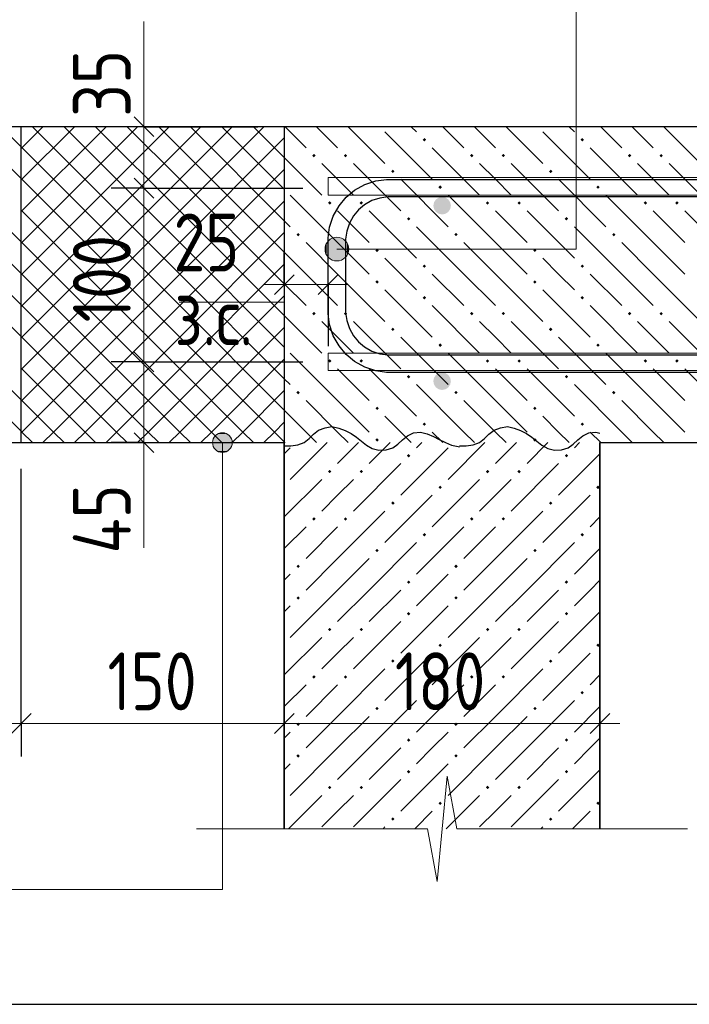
# Model space of a CAD drawing. Header units: millimetres. Extents: x 0 to 34506, y 0 to 42000.
# Tile 14 of 17: x 20641 to 23187, y 25647 to 29387. Entities that reach past the tile are written whole.
import ezdxf

# ---------------------------------------------------------------- set-up
doc = ezdxf.new("R2010")
doc.units = ezdxf.units.MM
for name, color, linetype, lineweight in [('Standard', 7, 'Continuous', 25), ('ЖБ Перекрытие верхний уровень', 7, 'Continuous', 35), ('ЖБ Стена верхний уровень', 7, 'Continuous', 35), ('Позиционная метка линия выноска', 7, 'Continuous', 13), ('Примечания', 7, 'Continuous', 25), ('Размерная выноска', 7, 'Continuous', 13), ('Стилевая поверхн.', 7, 'Continuous', 13)]:
    doc.layers.add(name, color=color, linetype=linetype, lineweight=lineweight)
doc.layers.add('Обрамление П-обр. равн.', color=7, linetype='Continuous', lineweight=25, true_color=0x5f1e0f)
doc.layers.add('Фоновоя арматура Х1', color=7, linetype='Continuous', lineweight=18, true_color=0x656565)
doc.styles.add('GOST 2.304-81', font='txt')

msp = doc.modelspace()

# ---------------------------------------------------------------- hatches: boundary and pattern name
at = {"layer": 'ЖБ Перекрытие верхний уровень', "linetype": 'Continuous', "lineweight": 18, "transparency": 33554687}
for points in [[(22173.3, 28930.9), (22179.8, 28937.4), (22186.3, 28930.9), (22179.8, 28924.4)], [(22773.3, 28930.9), (22779.8, 28937.4), (22786.3, 28930.9), (22779.8, 28924.4)], [(21753.3, 28870.9), (21759.8, 28877.4), (21766.3, 28870.9), (21759.8, 28864.4)], [(21873.3, 28870.9), (21879.8, 28877.4), (21886.3, 28870.9), (21879.8, 28864.4)], [(22353.3, 28870.9), (22359.8, 28877.4), (22366.3, 28870.9), (22359.8, 28864.4)], [(22473.3, 28870.9), (22479.8, 28877.4), (22486.3, 28870.9), (22479.8, 28864.4)], [(22953.3, 28870.9), (22959.8, 28877.4), (22966.3, 28870.9), (22959.8, 28864.4)], [(23073.3, 28870.9), (23079.8, 28877.4), (23086.3, 28870.9), (23079.8, 28864.4)], [(22053.3, 28810.9), (22059.8, 28817.4), (22066.3, 28810.9), (22059.8, 28804.4)], [(22653.3, 28810.9), (22659.8, 28817.4), (22666.3, 28810.9), (22659.8, 28804.4)], [(22233.3, 28750.9), (22239.8, 28757.4), (22246.3, 28750.9), (22239.8, 28744.4)], [(22833.3, 28750.9), (22839.8, 28757.4), (22846.3, 28750.9), (22839.8, 28744.4)], [(21813.3, 28690.9), (21819.8, 28697.4), (21826.3, 28690.9), (21819.8, 28684.4)], [(21933.3, 28690.9), (21939.8, 28697.4), (21946.3, 28690.9), (21939.8, 28684.4)], [(22413.3, 28690.9), (22419.8, 28697.4), (22426.3, 28690.9), (22419.8, 28684.4)], [(22533.3, 28690.9), (22539.8, 28697.4), (22546.3, 28690.9), (22539.8, 28684.4)], [(23013.3, 28690.9), (23019.8, 28697.4), (23026.3, 28690.9), (23019.8, 28684.4)], [(23133.3, 28690.9), (23139.8, 28697.4), (23146.3, 28690.9), (23139.8, 28684.4)], [(22113.3, 28630.9), (22119.8, 28637.4), (22126.3, 28630.9), (22119.8, 28624.4)], [(22713.3, 28630.9), (22719.8, 28637.4), (22726.3, 28630.9), (22719.8, 28624.4)], [(21693.3, 28570.9), (21699.8, 28577.4), (21706.3, 28570.9), (21699.8, 28564.4)], [(22293.3, 28570.9), (22299.8, 28577.4), (22306.3, 28570.9), (22299.8, 28564.4)], [(22893.3, 28570.9), (22899.8, 28577.4), (22906.3, 28570.9), (22899.8, 28564.4)], [(21993.3, 28510.9), (21999.8, 28517.4), (22006.3, 28510.9), (21999.8, 28504.4)], [(22593.3, 28510.9), (22599.8, 28517.4), (22606.3, 28510.9), (22599.8, 28504.4)], [(22173.3, 28450.9), (22179.8, 28457.4), (22186.3, 28450.9), (22179.8, 28444.4)], [(22773.3, 28450.9), (22779.8, 28457.4), (22786.3, 28450.9), (22779.8, 28444.4)], [(21993.3, 28390.9), (21999.8, 28397.4), (22006.3, 28390.9), (21999.8, 28384.4)], [(22593.3, 28390.9), (22599.8, 28397.4), (22606.3, 28390.9), (22599.8, 28384.4)], [(22173.3, 28330.9), (22179.8, 28337.4), (22186.3, 28330.9), (22179.8, 28324.4)], [(22773.3, 28330.9), (22779.8, 28337.4), (22786.3, 28330.9), (22779.8, 28324.4)], [(21753.3, 28270.9), (21759.8, 28277.4), (21766.3, 28270.9), (21759.8, 28264.4)], [(21873.3, 28270.9), (21879.8, 28277.4), (21886.3, 28270.9), (21879.8, 28264.4)], [(22353.3, 28270.9), (22359.8, 28277.4), (22366.3, 28270.9), (22359.8, 28264.4)], [(22473.3, 28270.9), (22479.8, 28277.4), (22486.3, 28270.9), (22479.8, 28264.4)], [(22953.3, 28270.9), (22959.8, 28277.4), (22966.3, 28270.9), (22959.8, 28264.4)], [(23073.3, 28270.9), (23079.8, 28277.4), (23086.3, 28270.9), (23079.8, 28264.4)], [(22053.3, 28210.9), (22059.8, 28217.4), (22066.3, 28210.9), (22059.8, 28204.4)], [(22653.3, 28210.9), (22659.8, 28217.4), (22666.3, 28210.9), (22659.8, 28204.4)], [(22233.3, 28150.9), (22239.8, 28157.4), (22246.3, 28150.9), (22239.8, 28144.4)], [(22833.3, 28150.9), (22839.8, 28157.4), (22846.3, 28150.9), (22839.8, 28144.4)], [(21813.3, 28090.9), (21819.8, 28097.4), (21826.3, 28090.9), (21819.8, 28084.4)], [(21933.3, 28090.9), (21939.8, 28097.4), (21946.3, 28090.9), (21939.8, 28084.4)], [(22413.3, 28090.9), (22419.8, 28097.4), (22426.3, 28090.9), (22419.8, 28084.4)], [(22533.3, 28090.9), (22539.8, 28097.4), (22546.3, 28090.9), (22539.8, 28084.4)], [(23013.3, 28090.9), (23019.8, 28097.4), (23026.3, 28090.9), (23019.8, 28084.4)], [(23133.3, 28090.9), (23139.8, 28097.4), (23146.3, 28090.9), (23139.8, 28084.4)], [(22113.3, 28030.9), (22119.8, 28037.4), (22126.3, 28030.9), (22119.8, 28024.4)], [(22713.3, 28030.9), (22719.8, 28037.4), (22726.3, 28030.9), (22719.8, 28024.4)], [(21693.3, 27970.9), (21699.8, 27977.4), (21706.3, 27970.9), (21699.8, 27964.4)], [(22293.3, 27970.9), (22299.8, 27977.4), (22306.3, 27970.9), (22299.8, 27964.4)], [(22893.3, 27970.9), (22899.8, 27977.4), (22906.3, 27970.9), (22899.8, 27964.4)], [(21993.3, 27910.9), (21999.8, 27917.4), (22006.3, 27910.9), (21999.8, 27904.4)], [(22593.3, 27910.9), (22599.8, 27917.4), (22606.3, 27910.9), (22599.8, 27904.4)], [(22173.3, 27850.9), (22179.8, 27857.4), (22186.3, 27850.9), (22179.8, 27844.4)], [(22773.3, 27850.9), (22779.8, 27857.4), (22786.3, 27850.9), (22779.8, 27844.4)], [(21993.3, 27790.9), (21999.8, 27797.4), (22006.3, 27790.9), (21999.8, 27784.4)], [(22593.3, 27790.9), (22599.8, 27797.4), (22606.3, 27790.9), (22599.8, 27784.4)]]:
    msp.add_hatch(color=7, dxfattribs=at).paths.add_polyline_path(points, flags=16)
at = {"layer": 'ЖБ Стена верхний уровень', "linetype": 'Continuous', "lineweight": 18, "transparency": 33554687}
for points in [[(22113.3, 27730.9), (22119.8, 27737.4), (22126.3, 27730.9), (22119.8, 27724.4)], [(22713.3, 27730.9), (22719.8, 27737.4), (22726.3, 27730.9), (22719.8, 27724.4)], [(21813.3, 27670.9), (21819.8, 27677.4), (21826.3, 27670.9), (21819.8, 27664.4)], [(21933.3, 27670.9), (21939.8, 27677.4), (21946.3, 27670.9), (21939.8, 27664.4)], [(22413.3, 27670.9), (22419.8, 27677.4), (22426.3, 27670.9), (22419.8, 27664.4)], [(22533.3, 27670.9), (22539.8, 27677.4), (22546.3, 27670.9), (22539.8, 27664.4)], [(22233.3, 27610.9), (22239.8, 27617.4), (22246.3, 27610.9), (22239.8, 27604.4)], [(22833.3, 27610.9), (22839.8, 27617.4), (22846.3, 27610.9), (22839.8, 27604.4)], [(22053.3, 27550.9), (22059.8, 27557.4), (22066.3, 27550.9), (22059.8, 27544.4)], [(22653.3, 27550.9), (22659.8, 27557.4), (22666.3, 27550.9), (22659.8, 27544.4)], [(21753.3, 27490.9), (21759.8, 27497.4), (21766.3, 27490.9), (21759.8, 27484.4)], [(21873.3, 27490.9), (21879.8, 27497.4), (21886.3, 27490.9), (21879.8, 27484.4)], [(22353.3, 27490.9), (22359.8, 27497.4), (22366.3, 27490.9), (22359.8, 27484.4)], [(22473.3, 27490.9), (22479.8, 27497.4), (22486.3, 27490.9), (22479.8, 27484.4)], [(22173.3, 27430.9), (22179.8, 27437.4), (22186.3, 27430.9), (22179.8, 27424.4)], [(22773.3, 27430.9), (22779.8, 27437.4), (22786.3, 27430.9), (22779.8, 27424.4)], [(21993.3, 27370.9), (21999.8, 27377.4), (22006.3, 27370.9), (21999.8, 27364.4)], [(22593.3, 27370.9), (22599.8, 27377.4), (22606.3, 27370.9), (22599.8, 27364.4)], [(21693.3, 27310.9), (21699.8, 27317.4), (21706.3, 27310.9), (21699.8, 27304.4)], [(22293.3, 27310.9), (22299.8, 27317.4), (22306.3, 27310.9), (22299.8, 27304.4)], [(22113.3, 27250.9), (22119.8, 27257.4), (22126.3, 27250.9), (22119.8, 27244.4)], [(22713.3, 27250.9), (22719.8, 27257.4), (22726.3, 27250.9), (22719.8, 27244.4)], [(21693.3, 27190.9), (21699.8, 27197.4), (21706.3, 27190.9), (21699.8, 27184.4)], [(22293.3, 27190.9), (22299.8, 27197.4), (22306.3, 27190.9), (22299.8, 27184.4)], [(22113.3, 27130.9), (22119.8, 27137.4), (22126.3, 27130.9), (22119.8, 27124.4)], [(22713.3, 27130.9), (22719.8, 27137.4), (22726.3, 27130.9), (22719.8, 27124.4)], [(21813.3, 27070.9), (21819.8, 27077.4), (21826.3, 27070.9), (21819.8, 27064.4)], [(21933.3, 27070.9), (21939.8, 27077.4), (21946.3, 27070.9), (21939.8, 27064.4)], [(22413.3, 27070.9), (22419.8, 27077.4), (22426.3, 27070.9), (22419.8, 27064.4)], [(22533.3, 27070.9), (22539.8, 27077.4), (22546.3, 27070.9), (22539.8, 27064.4)], [(22233.3, 27010.9), (22239.8, 27017.4), (22246.3, 27010.9), (22239.8, 27004.4)], [(22833.3, 27010.9), (22839.8, 27017.4), (22846.3, 27010.9), (22839.8, 27004.4)], [(22053.3, 26950.9), (22059.8, 26957.4), (22066.3, 26950.9), (22059.8, 26944.4)], [(22653.3, 26950.9), (22659.8, 26957.4), (22666.3, 26950.9), (22659.8, 26944.4)], [(21753.3, 26890.9), (21759.8, 26897.4), (21766.3, 26890.9), (21759.8, 26884.4)], [(21873.3, 26890.9), (21879.8, 26897.4), (21886.3, 26890.9), (21879.8, 26884.4)], [(22353.3, 26890.9), (22359.8, 26897.4), (22366.3, 26890.9), (22359.8, 26884.4)], [(22473.3, 26890.9), (22479.8, 26897.4), (22486.3, 26890.9), (22479.8, 26884.4)], [(22173.3, 26830.9), (22179.8, 26837.4), (22186.3, 26830.9), (22179.8, 26824.4)], [(22773.3, 26830.9), (22779.8, 26837.4), (22786.3, 26830.9), (22779.8, 26824.4)], [(21993.3, 26770.9), (21999.8, 26777.4), (22006.3, 26770.9), (21999.8, 26764.4)], [(22593.3, 26770.9), (22599.8, 26777.4), (22606.3, 26770.9), (22599.8, 26764.4)], [(21693.3, 26710.9), (21699.8, 26717.4), (21706.3, 26710.9), (21699.8, 26704.4)], [(22293.3, 26710.9), (22299.8, 26717.4), (22306.3, 26710.9), (22299.8, 26704.4)], [(22113.3, 26650.9), (22119.8, 26657.4), (22126.3, 26650.9), (22119.8, 26644.4)], [(22713.3, 26650.9), (22719.8, 26657.4), (22726.3, 26650.9), (22719.8, 26644.4)], [(21693.3, 26590.9), (21699.8, 26597.4), (21706.3, 26590.9), (21699.8, 26584.4)], [(22293.3, 26590.9), (22299.8, 26597.4), (22306.3, 26590.9), (22299.8, 26584.4)], [(22113.3, 26530.9), (22119.8, 26537.4), (22126.3, 26530.9), (22119.8, 26524.4)], [(22713.3, 26530.9), (22719.8, 26537.4), (22726.3, 26530.9), (22719.8, 26524.4)], [(21813.3, 26470.9), (21819.8, 26477.4), (21826.3, 26470.9), (21819.8, 26464.4)], [(21933.3, 26470.9), (21939.8, 26477.4), (21946.3, 26470.9), (21939.8, 26464.4)], [(22413.3, 26470.9), (22419.8, 26477.4), (22426.3, 26470.9), (22419.8, 26464.4)], [(22533.3, 26470.9), (22539.8, 26477.4), (22546.3, 26470.9), (22539.8, 26464.4)], [(22233.3, 26410.9), (22239.8, 26417.4), (22246.3, 26410.9), (22239.8, 26404.4)], [(22833.3, 26410.9), (22839.8, 26417.4), (22846.3, 26410.9), (22839.8, 26404.4)], [(22053.3, 26350.9), (22059.8, 26357.4), (22066.3, 26350.9), (22059.8, 26344.4)], [(22653.3, 26350.9), (22659.8, 26357.4), (22666.3, 26350.9), (22659.8, 26344.4)]]:
    msp.add_hatch(color=7, dxfattribs=at).paths.add_polyline_path(points, flags=16)
at = {"layer": 'Позиционная метка линия выноска', "linetype": 'Continuous', "lineweight": 13, "transparency": 33554687}
for points in [[(21808.4, 28493.1), (21808.4, 28538.1), (21802.1, 28515.6)], [(21824.6, 28476.9), (21824.6, 28554.3), (21808.4, 28538.1)], [(21824.6, 28476.9), (21808.4, 28538.1), (21808.4, 28493.1)], [(21847.1, 28470.6), (21847.1, 28560.6), (21824.6, 28554.3)], [(21847.1, 28470.6), (21824.6, 28554.3), (21824.6, 28476.9)], [(21869.6, 28476.9), (21869.6, 28554.3), (21847.1, 28560.6)], [(21869.6, 28476.9), (21847.1, 28560.6), (21847.1, 28470.6)], [(21885.8, 28493.1), (21885.8, 28538.1), (21869.6, 28554.3)], [(21885.8, 28493.1), (21869.6, 28554.3), (21869.6, 28476.9)], [(21885.8, 28538.1), (21885.8, 28493.1), (21892.1, 28515.6)], [(21374.2, 27780.7), (21449.2, 27780.7), (21444, 27799.4)], [(21374.2, 27780.7), (21444, 27799.4), (21379.5, 27799.4)], [(21379.5, 27799.4), (21444, 27799.4), (21430.5, 27812.9)], [(21379.5, 27799.4), (21430.5, 27812.9), (21393, 27812.9)], [(21393, 27812.9), (21430.5, 27812.9), (21411.7, 27818.2)], [(21379.5, 27761.9), (21449.2, 27780.7), (21374.2, 27780.7)], [(21379.5, 27761.9), (21444, 27761.9), (21449.2, 27780.7)], [(21393, 27748.4), (21444, 27761.9), (21379.5, 27761.9)], [(21393, 27748.4), (21430.5, 27748.4), (21444, 27761.9)], [(21430.5, 27748.4), (21393, 27748.4), (21411.7, 27743.2)]]:
    msp.add_hatch(color=7, dxfattribs=at).paths.add_polyline_path(points)
at = {"layer": 'Фоновоя арматура Х1', "linetype": 'Continuous', "lineweight": 18, "transparency": 33554687}
for points in [[(22280.4, 28680.7), (22277.9, 28693.4), (22270.7, 28704.2), (22259.8, 28711.5), (22247.1, 28714), (22234.3, 28711.5), (22223.5, 28704.2), (22216.3, 28693.4), (22213.8, 28680.7), (22216.3, 28667.9), (22223.5, 28657.1), (22234.3, 28649.9), (22247.1, 28647.3), (22259.8, 28649.9), (22270.7, 28657.1), (22277.9, 28667.9)], [(22280.4, 28014), (22277.9, 28026.8), (22270.7, 28037.6), (22259.8, 28044.8), (22247.1, 28047.3), (22234.3, 28044.8), (22223.5, 28037.6), (22216.3, 28026.8), (22213.8, 28014), (22216.3, 28001.2), (22223.5, 27990.4), (22234.3, 27983.2), (22247.1, 27980.7), (22259.8, 27983.2), (22270.7, 27990.4), (22277.9, 28001.2)]]:
    msp.add_hatch(color=7, dxfattribs=at).paths.add_polyline_path(points)

# ---------------------------------------------------------------- linework, layer by layer
at = {"layer": 'Standard', "color": 7, "linetype": 'Continuous', "lineweight": 13, "transparency": 33554687}
for p, q in [((21113.8, 28980.7), (21113.8, 29055.7)), ((21113.8, 28747.3), (21113.8, 28087.3)), ((21647.1, 28380.7), (21572.1, 28380.7)), ((21813.8, 28380.7), (21647.1, 28380.7)), ((21813.8, 28380.7), (21888.8, 28380.7)), ((21113.8, 28087.3), (21113.8, 27780.7)), ((21113.8, 27780.7), (21113.8, 27705.7)), ((19447.1, 26714), (20647.1, 26714)), ((20647.1, 26714), (21647.1, 26714)), ((21647.1, 26714), (22847.1, 26714)), ((22847.1, 26714), (22922.1, 26714))]:
    msp.add_line(p, q, dxfattribs=at)
at = {"layer": 'Standard', "color": 7, "linetype": 'Continuous', "lineweight": 25, "transparency": 33554687}
for p, q in [((21076.3, 29018.2), (21151.3, 28943.2)), ((21076.3, 28784.8), (21151.3, 28709.8)), ((21684.6, 28418.2), (21609.6, 28343.2)), ((21851.3, 28418.2), (21776.3, 28343.2)), ((21076.3, 28124.8), (21151.3, 28049.8)), ((21076.3, 27818.2), (21151.3, 27743.2)), ((20609.6, 26676.5), (20684.6, 26751.5)), ((21609.6, 26676.5), (21684.6, 26751.5)), ((22809.6, 26676.5), (22884.6, 26751.5))]:
    msp.add_line(p, q, dxfattribs=at)
at = {"layer": 'Standard', "color": 251, "linetype": 'Continuous', "lineweight": -3, "true_color": 0x656565, "transparency": 33554687}
for p, q in [((21113.8, 28980.7), (20988.8, 28980.7)), ((21113.8, 28980.7), (21238.8, 28980.7)), ((21113.8, 28980.7), (21547.1, 28980.7)), ((21113.8, 28747.3), (20988.8, 28747.3)), ((21113.8, 28747.3), (21238.8, 28747.3)), ((21113.8, 28747.3), (21717.7, 28747.3)), ((21647.1, 28380.7), (21647.1, 28505.7)), ((21813.8, 28380.7), (21813.8, 28505.7)), ((21647.1, 28380.7), (21647.1, 28255.7)), ((21647.1, 28380.7), (21647.1, 28080.7)), ((21813.8, 28380.7), (21813.8, 28255.7)), ((21813.8, 28380.7), (21813.8, 28147.3)), ((21113.8, 28087.3), (20988.8, 28087.3)), ((21113.8, 28087.3), (21238.8, 28087.3)), ((21113.8, 28087.3), (21717.7, 28087.3)), ((21113.8, 27780.7), (20988.8, 27780.7)), ((21113.8, 27780.7), (21238.8, 27780.7)), ((21113.8, 27780.7), (21547.1, 27780.7)), ((20647.1, 26714), (20647.1, 26839)), ((21647.1, 26714), (21647.1, 26839)), ((22847.1, 26714), (22847.1, 26839)), ((22847.1, 26714), (22847.1, 26757.6)), ((20647.1, 26714), (20647.1, 26589)), ((21647.1, 26714), (21647.1, 26589)), ((21647.1, 26714), (21647.1, 26714)), ((22847.1, 26714), (22847.1, 26589))]:
    msp.add_line(p, q, dxfattribs=at)
at = {"layer": 'Standard', "color": 254, "linetype": 'Continuous', "lineweight": 25, "true_color": 0xc4c4ff, "transparency": 33554687}
msp.add_lwpolyline([(18447.1, 25647.3), (26780.4, 25647.3), (26780.4, 29980.7), (18447.1, 29980.7), (18447.1, 25647.3)], dxfattribs=at)
at = {"layer": 'Standard', "color": 7, "linetype": 'Continuous', "lineweight": 13, "transparency": 33554687}
msp.add_lwpolyline([(21113.8, 28980.7), (21113.8, 28967.4), (21113.8, 28967.4), (21113.8, 28747.3)], dxfattribs=at)
at = {"layer": 'Standard', "color": 251, "linetype": 'Continuous', "lineweight": -3, "true_color": 0x656565, "transparency": 33554687}
msp.add_lwpolyline([(20647.1, 26714), (20647.1, 26731), (20647.1, 26731), (20647.1, 26731), (20647.1, 26731), (20647.1, 27680.7)], dxfattribs=at)
at = {"layer": 'ЖБ Перекрытие верхний уровень', "color": 7, "linetype": 'Continuous', "lineweight": 25, "transparency": 33554687}
for p, q in [((20647.1, 28980.7), (19447.1, 28980.7)), ((20647.1, 27780.7), (20647.1, 28980.7)), ((21647.1, 28980.7), (20647.1, 28980.7)), ((21647.1, 28980.7), (21647.1, 27780.7)), ((26113.8, 28980.7), (21647.1, 28980.7)), ((19447.1, 27780.7), (20647.1, 27780.7)), ((20647.1, 27780.7), (21647.1, 27780.7)), ((22847.1, 27780.7), (26113.8, 27780.7))]:
    msp.add_line(p, q, dxfattribs=at)
at = {"layer": 'ЖБ Перекрытие верхний уровень', "color": 9, "linetype": 'Continuous', "lineweight": 18, "true_color": 0xc7c7c7, "transparency": 33554687}
for p, q in [((20570, 28980.7), (20647.1, 28903.6)), ((21650, 28980.7), (21729.8, 28900.9)), ((21770, 28980.7), (21849.8, 28900.9)), ((21890, 28980.7), (22029.8, 28840.9)), ((22029.8, 28960.9), (22209.8, 28780.9)), ((22149.8, 28960.9), (22130, 28980.7)), ((22250, 28980.7), (22329.8, 28900.9)), ((22370, 28980.7), (22449.8, 28900.9)), ((22490, 28980.7), (22629.8, 28840.9)), ((22629.8, 28960.9), (22809.8, 28780.9)), ((22749.8, 28960.9), (22730, 28980.7)), ((22850, 28980.7), (22929.8, 28900.9)), ((22970, 28980.7), (23049.8, 28900.9)), ((23090, 28980.7), (23229.8, 28840.9)), ((22209.8, 28900.9), (22389.8, 28720.9)), ((22809.8, 28900.9), (22989.8, 28720.9)), ((20647.1, 28783.6), (20589.8, 28840.9)), ((21647.1, 28863.6), (21789.8, 28720.9)), ((21849.8, 28780.9), (21789.8, 28840.9)), ((21909.8, 28840.9), (22089.8, 28660.9)), ((22449.8, 28780.9), (22389.8, 28840.9)), ((22509.8, 28840.9), (22689.8, 28660.9)), ((23049.8, 28780.9), (22989.8, 28840.9)), ((23109.8, 28840.9), (23289.8, 28660.9)), ((21909.8, 28720.9), (21849.8, 28780.9)), ((22089.8, 28780.9), (22269.8, 28600.9)), ((22509.8, 28720.9), (22449.8, 28780.9)), ((22689.8, 28780.9), (22869.8, 28600.9)), ((23109.8, 28720.9), (23049.8, 28780.9)), ((20647.1, 28543.6), (20469.8, 28720.9)), ((21849.8, 28540.9), (21669.8, 28720.9)), ((22449.8, 28540.9), (22269.8, 28720.9)), ((23049.8, 28540.9), (22869.8, 28720.9)), ((21849.8, 28660.9), (21969.8, 28540.9)), ((21969.8, 28660.9), (22149.8, 28480.9)), ((22449.8, 28660.9), (22569.8, 28540.9)), ((22569.8, 28660.9), (22749.8, 28480.9)), ((23049.8, 28660.9), (23169.8, 28540.9)), ((23169.8, 28660.9), (23349.8, 28480.9)), ((21647.1, 28623.6), (21669.8, 28600.9)), ((22329.8, 28420.9), (22149.8, 28600.9)), ((22929.8, 28420.9), (22749.8, 28600.9)), ((20529.8, 28540.9), (20647.1, 28423.6)), ((21729.8, 28540.9), (21849.8, 28420.9)), ((21849.8, 28540.9), (21969.8, 28420.9)), ((22329.8, 28540.9), (22449.8, 28420.9)), ((22449.8, 28540.9), (22569.8, 28420.9)), ((22929.8, 28540.9), (23049.8, 28420.9)), ((23049.8, 28540.9), (23169.8, 28420.9)), ((21729.8, 28420.9), (21647.1, 28503.6)), ((22089.8, 28420.9), (22029.8, 28480.9)), ((22689.8, 28420.9), (22629.8, 28480.9)), ((20529.8, 28420.9), (20647.1, 28303.6)), ((21729.8, 28420.9), (21849.8, 28300.9)), ((21849.8, 28420.9), (22029.8, 28240.9)), ((22149.8, 28360.9), (22089.8, 28420.9)), ((22209.8, 28420.9), (22329.8, 28300.9)), ((22329.8, 28420.9), (22449.8, 28300.9)), ((22449.8, 28420.9), (22629.8, 28240.9)), ((22749.8, 28360.9), (22689.8, 28420.9)), ((22809.8, 28420.9), (22929.8, 28300.9)), ((22929.8, 28420.9), (23049.8, 28300.9)), ((23049.8, 28420.9), (23229.8, 28240.9)), ((21647.1, 28383.6), (21729.8, 28300.9)), ((22029.8, 28360.9), (22209.8, 28180.9)), ((22629.8, 28360.9), (22809.8, 28180.9)), ((22209.8, 28300.9), (22389.8, 28120.9)), ((22809.8, 28300.9), (22989.8, 28120.9)), ((20647.1, 28183.6), (20589.8, 28240.9)), ((21647.1, 28263.6), (21789.8, 28120.9)), ((21849.8, 28180.9), (21789.8, 28240.9)), ((21909.8, 28240.9), (22089.8, 28060.9)), ((22449.8, 28180.9), (22389.8, 28240.9)), ((22509.8, 28240.9), (22689.8, 28060.9)), ((23049.8, 28180.9), (22989.8, 28240.9)), ((23109.8, 28240.9), (23289.8, 28060.9)), ((21909.8, 28120.9), (21849.8, 28180.9)), ((22089.8, 28180.9), (22269.8, 28000.9)), ((22509.8, 28120.9), (22449.8, 28180.9)), ((22689.8, 28180.9), (22869.8, 28000.9)), ((23109.8, 28120.9), (23049.8, 28180.9)), ((20647.1, 27943.6), (20469.8, 28120.9)), ((21849.8, 27940.9), (21669.8, 28120.9)), ((22449.8, 27940.9), (22269.8, 28120.9)), ((23049.8, 27940.9), (22869.8, 28120.9)), ((21849.8, 28060.9), (21969.8, 27940.9)), ((21969.8, 28060.9), (22149.8, 27880.9)), ((22449.8, 28060.9), (22569.8, 27940.9)), ((22569.8, 28060.9), (22749.8, 27880.9)), ((23049.8, 28060.9), (23169.8, 27940.9)), ((23169.8, 28060.9), (23349.8, 27880.9)), ((21647.1, 28023.6), (21669.8, 28000.9)), ((22329.8, 27820.9), (22149.8, 28000.9)), ((22929.8, 27820.9), (22749.8, 28000.9)), ((20529.8, 27940.9), (20647.1, 27823.6)), ((21729.8, 27940.9), (21849.8, 27820.9)), ((21849.8, 27940.9), (21969.8, 27820.9)), ((22329.8, 27940.9), (22449.8, 27820.9)), ((22449.8, 27940.9), (22569.8, 27820.9)), ((22929.8, 27940.9), (23049.8, 27820.9)), ((23049.8, 27940.9), (23169.8, 27820.9)), ((21729.8, 27820.9), (21647.1, 27903.6)), ((22089.8, 27820.9), (22029.8, 27880.9)), ((22689.8, 27820.9), (22629.8, 27880.9)), ((21729.8, 27820.9), (21770, 27780.7)), ((21849.8, 27820.9), (21890, 27780.7)), ((22130, 27780.7), (22089.8, 27820.9)), ((22209.8, 27820.9), (22250, 27780.7)), ((22329.8, 27820.9), (22370, 27780.7)), ((22449.8, 27820.9), (22490, 27780.7)), ((22730, 27780.7), (22689.8, 27820.9)), ((22809.8, 27820.9), (22850, 27780.7)), ((22929.8, 27820.9), (22970, 27780.7)), ((23049.8, 27820.9), (23090, 27780.7)), ((21647.1, 27783.6), (21650, 27780.7))]:
    msp.add_line(p, q, dxfattribs=at)
at = {"layer": 'ЖБ Стена верхний уровень', "color": 7, "linetype": 'Continuous', "lineweight": 35, "transparency": 33554687}
for p, q in [((21647.1, 27780.7), (21647.1, 26314)), ((22847.1, 26314), (22847.1, 27780.7))]:
    msp.add_line(p, q, dxfattribs=at)
at = {"layer": 'ЖБ Стена верхний уровень', "color": 9, "linetype": 'Continuous', "lineweight": 18, "true_color": 0xc7c7c7, "transparency": 33554687}
for p, q in [((21669.8, 27760.9), (21647.1, 27738.2)), ((21809.5, 27780.7), (21669.8, 27640.9)), ((21929.5, 27780.7), (21849.8, 27700.9)), ((22049.5, 27780.7), (21969.8, 27700.9)), ((22269.8, 27760.9), (22089.8, 27580.9)), ((22149.8, 27760.9), (22169.5, 27780.7)), ((22409.5, 27780.7), (22269.8, 27640.9)), ((22529.5, 27780.7), (22449.8, 27700.9)), ((22649.5, 27780.7), (22569.8, 27700.9)), ((22749.8, 27760.9), (22769.5, 27780.7)), ((22847.1, 27738.2), (22689.8, 27580.9)), ((22089.8, 27700.9), (21909.8, 27520.9)), ((22689.8, 27700.9), (22509.8, 27520.9)), ((21789.8, 27640.9), (21647.1, 27498.2)), ((21849.8, 27580.9), (21909.8, 27640.9)), ((22389.8, 27640.9), (22209.8, 27460.9)), ((22449.8, 27580.9), (22509.8, 27640.9)), ((21789.8, 27520.9), (21849.8, 27580.9)), ((22209.8, 27580.9), (22029.8, 27400.9)), ((22389.8, 27520.9), (22449.8, 27580.9)), ((22809.8, 27580.9), (22629.8, 27400.9)), ((21849.8, 27340.9), (22029.8, 27520.9)), ((22449.8, 27340.9), (22629.8, 27520.9)), ((22847.1, 27498.2), (22809.8, 27460.9)), ((21729.8, 27460.9), (21647.1, 27378.2)), ((21849.8, 27460.9), (21729.8, 27340.9)), ((22329.8, 27460.9), (22149.8, 27280.9)), ((22449.8, 27460.9), (22329.8, 27340.9)), ((21969.8, 27220.9), (22149.8, 27400.9)), ((22569.8, 27220.9), (22749.8, 27400.9)), ((22847.1, 27378.2), (22749.8, 27280.9)), ((21849.8, 27340.9), (21729.8, 27220.9)), ((21969.8, 27340.9), (21849.8, 27220.9)), ((22449.8, 27340.9), (22329.8, 27220.9)), ((22569.8, 27340.9), (22449.8, 27220.9)), ((21647.1, 27258.2), (21669.8, 27280.9)), ((22209.8, 27220.9), (22269.8, 27280.9)), ((22809.8, 27220.9), (22847.1, 27258.2)), ((21849.8, 27220.9), (21669.8, 27040.9)), ((21969.8, 27220.9), (21849.8, 27100.9)), ((22089.8, 27220.9), (21969.8, 27100.9)), ((22149.8, 27160.9), (22209.8, 27220.9)), ((22449.8, 27220.9), (22269.8, 27040.9)), ((22569.8, 27220.9), (22449.8, 27100.9)), ((22689.8, 27220.9), (22569.8, 27100.9)), ((22749.8, 27160.9), (22809.8, 27220.9)), ((21669.8, 27160.9), (21647.1, 27138.2)), ((22269.8, 27160.9), (22089.8, 26980.9)), ((22847.1, 27138.2), (22689.8, 26980.9)), ((22089.8, 27100.9), (21909.8, 26920.9)), ((22689.8, 27100.9), (22509.8, 26920.9)), ((21789.8, 27040.9), (21647.1, 26898.2)), ((21849.8, 26980.9), (21909.8, 27040.9)), ((22389.8, 27040.9), (22209.8, 26860.9)), ((22449.8, 26980.9), (22509.8, 27040.9)), ((21789.8, 26920.9), (21849.8, 26980.9)), ((22209.8, 26980.9), (22029.8, 26800.9)), ((22389.8, 26920.9), (22449.8, 26980.9)), ((22809.8, 26980.9), (22629.8, 26800.9)), ((21849.8, 26740.9), (22029.8, 26920.9)), ((22449.8, 26740.9), (22629.8, 26920.9)), ((22847.1, 26898.2), (22809.8, 26860.9)), ((21729.8, 26860.9), (21647.1, 26778.2)), ((21849.8, 26860.9), (21729.8, 26740.9)), ((22329.8, 26860.9), (22149.8, 26680.9)), ((22449.8, 26860.9), (22329.8, 26740.9)), ((21969.8, 26620.9), (22149.8, 26800.9)), ((22569.8, 26620.9), (22749.8, 26800.9)), ((22847.1, 26778.2), (22749.8, 26680.9)), ((21849.8, 26740.9), (21729.8, 26620.9)), ((21969.8, 26740.9), (21849.8, 26620.9)), ((22449.8, 26740.9), (22329.8, 26620.9)), ((22569.8, 26740.9), (22449.8, 26620.9)), ((21647.1, 26658.2), (21669.8, 26680.9)), ((22209.8, 26620.9), (22269.8, 26680.9)), ((22809.8, 26620.9), (22847.1, 26658.2)), ((21849.8, 26620.9), (21669.8, 26440.9)), ((21969.8, 26620.9), (21849.8, 26500.9)), ((22089.8, 26620.9), (21969.8, 26500.9)), ((22149.8, 26560.9), (22209.8, 26620.9)), ((22449.8, 26620.9), (22269.8, 26440.9)), ((22569.8, 26620.9), (22449.8, 26500.9)), ((22689.8, 26620.9), (22569.8, 26500.9)), ((22749.8, 26560.9), (22809.8, 26620.9)), ((21669.8, 26560.9), (21647.1, 26538.2)), ((22269.8, 26560.9), (22089.8, 26380.9)), ((22847.1, 26538.2), (22689.8, 26380.9)), ((22089.8, 26500.9), (21909.8, 26320.9)), ((22689.8, 26500.9), (22509.8, 26320.9)), ((21789.8, 26440.9), (21662.9, 26314)), ((21849.8, 26380.9), (21909.8, 26440.9)), ((22389.8, 26440.9), (22262.9, 26314)), ((22449.8, 26380.9), (22509.8, 26440.9)), ((21789.8, 26320.9), (21849.8, 26380.9)), ((22209.8, 26380.9), (22142.9, 26314)), ((22389.8, 26320.9), (22449.8, 26380.9)), ((22809.8, 26380.9), (22742.9, 26314)), ((22022.9, 26314), (22029.8, 26320.9)), ((22622.9, 26314), (22629.8, 26320.9))]:
    msp.add_line(p, q, dxfattribs=at)
at = {"layer": 'Обрамление П-обр. равн.', "color": 38, "linetype": 'Continuous', "lineweight": 25, "true_color": 0x5f1e0f, "transparency": 33554687}
for points in [[(24680.4, 28047.3), (22036.1, 28047.3), (21995.4, 28053), (21953.1, 28067), (21914.1, 28088.8), (21882, 28115.6), (21855.2, 28147.7), (21833.4, 28186.6), (21819.4, 28229), (21813.8, 28269.6), (21813.8, 28558.4), (21819.4, 28599), (21833.4, 28641.4), (21855.2, 28680.3), (21882, 28712.4), (21914.1, 28739.2), (21953.1, 28761.1), (21995.4, 28775), (22036.1, 28780.7), (24680.4, 28780.7)], [(24680.4, 28714), (22040.7, 28714), (22010.5, 28709.8), (21980, 28699.8), (21952.1, 28684.1), (21929.3, 28665.1), (21910.3, 28642.4), (21894.7, 28614.4), (21884.6, 28583.9), (21880.4, 28553.7), (21880.4, 28274.3), (21884.6, 28244.1), (21894.7, 28213.6), (21910.3, 28185.7), (21929.3, 28162.9), (21952.1, 28143.9), (21980, 28128.3), (22010.5, 28118.2), (22040.7, 28114), (24680.4, 28114)]]:
    msp.add_lwpolyline(points, dxfattribs=at)
at = {"layer": 'Позиционная метка линия выноска', "color": 7, "linetype": 'Continuous', "lineweight": 13, "transparency": 33554687}
for p, q in [((21847.1, 28560.6), (21847.1, 28560.6)), ((21802.1, 28515.6), (21802.1, 28515.6)), ((21892.1, 28515.6), (21892.1, 28515.6)), ((21847.1, 28470.6), (21847.1, 28470.6)), ((21411.7, 27818.2), (21411.7, 27818.2)), ((21374.2, 27780.7), (21374.2, 27780.7)), ((21449.2, 27780.7), (21449.2, 27780.7)), ((21411.7, 27743.2), (21411.7, 27743.2))]:
    msp.add_line(p, q, dxfattribs=at)
for points in [[(20823.7, 29830.7), (22757.1, 29830.7), (22757.1, 28515.6), (21847.1, 28515.6)], [(17580.4, 26084), (21411.7, 26084), (21411.7, 27780.7)]]:
    msp.add_lwpolyline(points, dxfattribs=at)
for centre, radius in [((21847.1, 28515.6), 45), ((21411.7, 27780.7), 37.5)]:
    msp.add_circle(centre, radius, dxfattribs=at)
at = {"layer": 'Примечания', "color": 7, "linetype": 'Continuous', "lineweight": 13, "transparency": 33554687}
for p, q in [((22265.8, 26514), (22228.4, 26114)), ((22303.1, 26314), (22265.8, 26514)), ((21313.8, 26314), (21313.8, 26314)), ((22191.1, 26314), (21313.8, 26314)), ((22228.4, 26114), (22191.1, 26314)), ((23180.4, 26314), (22303.1, 26314))]:
    msp.add_line(p, q, dxfattribs=at)
at = {"layer": 'Примечания', "color": 7, "linetype": 'Continuous', "lineweight": 25, "transparency": 33554687}
for points in [[(21647.1, 27769), (21671.7, 27768.7), (21698.4, 27772.5), (21722.4, 27781.3), (21741.7, 27795.9), (21758.4, 27813.1), (21777.8, 27827.7), (21802.4, 27836.5), (21828.4, 27841.6), (21854.4, 27835.9), (21878.4, 27826.4), (21901.8, 27815.7), (21921.8, 27801.5), (21940.4, 27786.1), (21959.1, 27770.9), (21981.8, 27758.9), (22007.1, 27752.5), (22033.8, 27753.5), (22059.7, 27760.5), (22079.1, 27774.7), (22096.4, 27791.4), (22115.1, 27806.6), (22137.8, 27818), (22164.4, 27820.5), (22190.4, 27814.1), (22213.8, 27804), (22236.4, 27792.7), (22259.7, 27781.6), (22282.4, 27770.9), (22308.4, 27765.8), (22313.8, 27765.3)], [(22313.8, 27769), (22338.4, 27768.7), (22365.1, 27772.5), (22389.1, 27781.3), (22408.4, 27795.9), (22425.1, 27813.1), (22444.4, 27827.7), (22469.1, 27836.5), (22495.1, 27841.6), (22521.1, 27835.9), (22545.1, 27826.4), (22568.4, 27815.7), (22588.4, 27801.5), (22607.1, 27786.1), (22625.8, 27770.9), (22648.4, 27758.9), (22673.7, 27752.5), (22700.4, 27753.5), (22726.4, 27760.5), (22745.8, 27774.7), (22763.1, 27791.4), (22781.8, 27806.6), (22804.4, 27818), (22831.1, 27820.5), (22847.1, 27816.6)]]:
    msp.add_lwpolyline(points, dxfattribs=at)
at = {"layer": 'Размерная выноска', "color": 7, "linetype": 'Continuous', "lineweight": 13, "transparency": 33554687}
for p, q in [((21113.8, 28980.7), (21113.8, 29380.7)), ((21647.1, 28314), (21247.1, 28314)), ((21113.8, 27780.7), (21113.8, 27380.7))]:
    msp.add_line(p, q, dxfattribs=at)
at = {"layer": 'Стилевая поверхн.', "color": 252, "linetype": 'Continuous', "lineweight": 13, "true_color": 0x8f8f8f, "transparency": 33554687}
for p, q in [((20647.1, 28898.2), (20729.5, 28980.7)), ((20647.1, 28778.2), (20849.5, 28980.7)), ((20647.1, 28658.2), (20969.5, 28980.7)), ((20647.1, 28538.2), (21089.5, 28980.7)), ((20647.1, 28418.2), (21209.5, 28980.7)), ((20690, 28980.7), (21249.8, 28420.9)), ((20810, 28980.7), (21249.8, 28540.9)), ((20930, 28980.7), (21249.8, 28660.9)), ((21050, 28980.7), (21249.8, 28780.9)), ((21170, 28980.7), (21249.8, 28900.9)), ((21249.8, 28900.9), (21329.5, 28980.7)), ((21249.8, 28780.9), (21449.5, 28980.7)), ((21249.8, 28660.9), (21569.5, 28980.7)), ((21290, 28980.7), (21647.1, 28623.6)), ((21410, 28980.7), (21647.1, 28743.6)), ((21530, 28980.7), (21647.1, 28863.6)), ((21249.8, 28540.9), (21647.1, 28938.2)), ((20647.1, 28903.6), (21249.8, 28300.9)), ((20647.1, 28298.2), (21249.8, 28900.9)), ((21249.8, 28900.9), (21647.1, 28503.6)), ((21249.8, 28420.9), (21647.1, 28818.2)), ((20647.1, 28783.6), (21249.8, 28180.9)), ((20647.1, 28178.2), (21249.8, 28780.9)), ((21249.8, 28780.9), (21647.1, 28383.6)), ((21249.8, 28300.9), (21647.1, 28698.2)), ((20647.1, 28663.6), (21249.8, 28060.9)), ((20647.1, 28058.2), (21249.8, 28660.9)), ((21249.8, 28660.9), (21647.1, 28263.6)), ((21249.8, 28180.9), (21647.1, 28578.2)), ((20647.1, 28543.6), (21249.8, 27940.9)), ((20647.1, 27938.2), (21249.8, 28540.9)), ((21249.8, 28540.9), (21647.1, 28143.6)), ((20647.1, 28423.6), (21249.8, 27820.9)), ((21249.8, 28060.9), (21647.1, 28458.2)), ((20649.8, 27820.9), (21249.8, 28420.9)), ((21249.8, 28420.9), (21647.1, 28023.6)), ((21249.8, 27940.9), (21647.1, 28338.2)), ((20647.1, 28303.6), (21129.8, 27820.9)), ((20769.8, 27820.9), (21249.8, 28300.9)), ((21249.8, 28300.9), (21647.1, 27903.6)), ((21249.8, 27820.9), (21647.1, 28218.2)), ((20647.1, 28183.6), (21009.8, 27820.9)), ((20889.8, 27820.9), (21249.8, 28180.9)), ((21249.8, 28180.9), (21609.8, 27820.9)), ((21369.8, 27820.9), (21647.1, 28098.2)), ((20647.1, 28063.6), (20889.8, 27820.9)), ((21009.8, 27820.9), (21249.8, 28060.9)), ((21249.8, 28060.9), (21489.8, 27820.9)), ((21489.8, 27820.9), (21647.1, 27978.2)), ((20647.1, 27943.6), (20769.8, 27820.9)), ((21129.8, 27820.9), (21249.8, 27940.9)), ((21249.8, 27940.9), (21369.8, 27820.9)), ((20647.1, 27823.6), (20649.8, 27820.9)), ((21609.8, 27820.9), (21647.1, 27858.2)), ((20647.1, 27818.2), (20649.8, 27820.9)), ((20649.8, 27820.9), (20690, 27780.7)), ((20729.5, 27780.7), (20769.8, 27820.9)), ((20769.8, 27820.9), (20810, 27780.7)), ((20849.5, 27780.7), (20889.8, 27820.9)), ((20889.8, 27820.9), (20930, 27780.7)), ((20969.5, 27780.7), (21009.8, 27820.9)), ((21009.8, 27820.9), (21050, 27780.7)), ((21089.5, 27780.7), (21129.8, 27820.9)), ((21129.8, 27820.9), (21170, 27780.7)), ((21209.5, 27780.7), (21249.8, 27820.9)), ((21249.8, 27820.9), (21290, 27780.7)), ((21329.5, 27780.7), (21369.8, 27820.9)), ((21369.8, 27820.9), (21410, 27780.7)), ((21449.5, 27780.7), (21489.8, 27820.9)), ((21489.8, 27820.9), (21530, 27780.7)), ((21569.5, 27780.7), (21609.8, 27820.9)), ((21609.8, 27820.9), (21647.1, 27783.6))]:
    msp.add_line(p, q, dxfattribs=at)
at = {"layer": 'Фоновоя арматура Х1', "color": 251, "linetype": 'Continuous', "lineweight": 18, "true_color": 0x656565, "transparency": 33554687}
for points in [[(21813.8, 28787.3), (26147.1, 28787.3), (26147.1, 28720.7), (21813.8, 28720.7), (21813.8, 28787.3)], [(21813.8, 28787.3), (26147.1, 28787.3), (26147.1, 28720.7), (21813.8, 28720.7), (21813.8, 28787.3)], [(26147.1, 28054), (21813.8, 28054), (21813.8, 28120.7), (26147.1, 28120.7), (26147.1, 28054)], [(26147.1, 28054), (21813.8, 28054), (21813.8, 28120.7), (26147.1, 28120.7), (26147.1, 28054)]]:
    msp.add_lwpolyline(points, dxfattribs=at)

# ---------------------------------------------------------------- texts
at = {"layer": 'Standard', "color": 7, "linetype": 'Continuous', "lineweight": 25, "transparency": 33554687, "char_height": 220, "attachment_point": 7, "rotation": 90, "style": 'GOST 2.304-81'}
for s, insert, width in [('35', (21063.7, 29018.2), 360.153), ('100', (21063.7, 28237.5), 485.085), ('45', (21063.7, 27359.7), 375.735)]:
    msp.add_mtext(s, dxfattribs=dict(at, insert=insert, width=width))
at = {"layer": 'Standard', "color": 7, "linetype": 'Continuous', "lineweight": 25, "transparency": 33554687, "char_height": 220, "attachment_point": 7, "style": 'GOST 2.304-81'}
for s, insert, width in [('25', (21226.1, 28430.7), 375.741), ('з.с.', (21230.3, 28150.5), 446.066), ('150', (20975, 26764), 469.509), ('180', (22067.2, 26764), 485.085)]:
    msp.add_mtext(s, dxfattribs=dict(at, insert=insert, width=width))
at = {"layer": 'Примечания', "color": 7, "linetype": 'Continuous', "lineweight": 25, "transparency": 33554687, "insert": (17580.4, 25772.3), "char_height": 250, "width": 2692.065, "attachment_point": 7, "style": 'GOST 2.304-81'}
msp.add_mtext('заполнить\\~ПСБ-С\\~35', dxfattribs=at)

doc.saveas('drawing.dxf')
